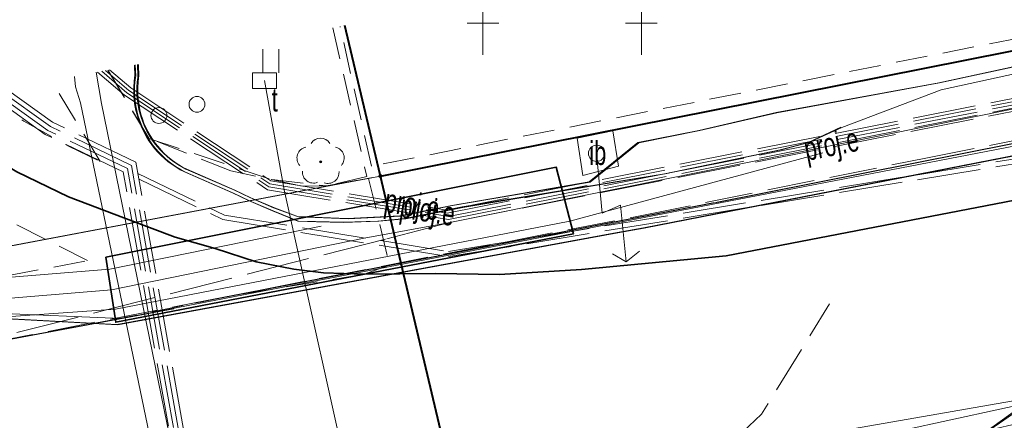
# Model space of a CAD drawing. Header units: metres. Extents: x 6567444 to 13135881, y 5574237 to 11149086.
# Tile 67 of 191: x 6567833 to 6567864, y 5574566 to 5574579. Entities that reach past the tile are written whole.
import ezdxf
from ezdxf.enums import TextEntityAlignment as Align

# ---------------------------------------------------------------- set-up
doc = ezdxf.new("R2010")
doc.units = ezdxf.units.M
for name, pattern in [('L_0_03', [1, 0.5, -0.5]), ('L_0_04', [1.5, 1, -0.5]), ('L_0_06', [2, 1.5, -0.5]), ('L_2_50', [2.5, 2, -0.5])]:
    doc.linetypes.add(name, pattern=pattern)
for name, color, linetype, lineweight in [('EGB_DzialkaEwidencyjna', 7, 'Continuous', 18), ('EGB_Klasouzytek', 92, 'Continuous', 18), ('EGB_KonturUzytkuGruntowego', 92, 'Continuous', 18), ('EGB_PunktGraniczny', 7, 'Continuous', 18), ('GES_InneUrzadzeniaTowarzyszace_P', 7, 'Continuous', 18), ('GES_PrzewodCieplowniczy', 212, 'Continuous', 18), ('GES_PrzewodElektroenergetyczny', 1, 'Continuous', 18), ('GES_PrzewodElektroenergetyczny_Projektowany', 7, 'Continuous', 18), ('GES_PrzewodKanalizacyjny_Projektowany', 7, 'Continuous', 18), ('GES_PrzewodTelekomunikacyjny', 30, 'Continuous', 18), ('GES_UrzadzeniaTowarzyszczaceLiniowe', 7, 'Continuous', 18), ('KR_ObiektKarto', 7, 'Continuous', 18), ('MP_LINIE_REGULAC', 135, 'Continuous', 40), ('OT_Budowle', 7, 'Continuous', 18), ('OT_Komunikacja', 7, 'Continuous', 18), ('OT_ZagospodarowanieTerenu', 7, 'Continuous', 18), ('OT_ZagospodarowanieTerenu_P', 7, 'Continuous', 18)]:
    doc.layers.add(name, color=color, linetype=linetype, lineweight=lineweight)
doc.layers.add('FORMA - Arch 01 - PZT 1 Strefy', color=7, linetype='Continuous')
doc.styles.get("Standard").update_dxf_attribs({"font": 'arial.ttf'})
pattern_1 = [(45, (0, 0), (-0.265165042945, 0.265165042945), [])]

# ---------------------------------------------------------------- blocks, each defined once
blk = doc.blocks.new('L_0_02_1')
at = {"color": 0}
blk.add_point((0, 0), dxfattribs=at)
blk = doc.blocks.new('L_0_02_2')
at = {"color": 0}
blk.add_point((0, 0), dxfattribs=at)
blk = doc.blocks.new('OTZC_S')
at = {"color": 0, "linetype": 'Continuous', "lineweight": 18, "flags": 128}
for points in [[(0, 3), (0, 0)], [(-1, 2), (1, 2)]]:
    blk.add_lwpolyline(points, dxfattribs=at)
blk = doc.blocks.new('OTZT_S')
at = {"color": 0, "linetype": 'Continuous', "lineweight": 18, "flags": 128}
for points in [[(-0.5, -0.75), (-0.5, 0.75)], [(0.5, 0.75), (0.5, -0.75)]]:
    blk.add_lwpolyline(points, dxfattribs=at)
blk = doc.blocks.new('EGPG_N')
at = {"linetype": 'Continuous', "lineweight": 13}
blk.add_hatch(color=0, dxfattribs=at).paths.add_polyline_path([(0, -0.1, 1), (0, 0.1, 1)])
at = {"color": 0, "linetype": 'Continuous', "lineweight": 13}
blk.add_circle((0, 0), 0.1, dxfattribs=at)
blk = doc.blocks.new('other_SUPP')
at = {"color": 0, "linetype": 'Continuous', "lineweight": 18}
blk.add_circle((0, 0), 0.5, dxfattribs=at)
blk = doc.blocks.new('SUPW_R')
at = {"color": 0, "linetype": 'Continuous', "lineweight": 18, "flags": 128}
blk.add_lwpolyline([(0.75, 0.5), (0.75, -0.5), (-0.75, -0.5), (-0.75, 0.5)], close=True, dxfattribs=at)
blk = doc.blocks.new('other_SUPY')
at = {"color": 0, "linetype": 'Continuous', "lineweight": 18, "flags": 128}
for points in [[(-1.2, 7), (-2.1, 6.4)], [(0, 0), (0, 3.8), (-1.2, 3.4), (-1.2, 7)], [(-1.2, 7), (-0.4, 6.4)]]:
    blk.add_lwpolyline(points, dxfattribs=at)
at = {"color": 0, "linetype": 'Continuous', "lineweight": 18}
blk.add_circle((0, 0), 0.51, dxfattribs=at)
blk = doc.blocks.new('other_OTZL')
at = {"linetype": 'Continuous', "lineweight": 18}
blk.add_hatch(color=0, dxfattribs=at).paths.add_polyline_path([(0, -0.072, 1), (0, 0.072, 1)])
at = {"color": 0, "linetype": 'Continuous', "lineweight": 18}
blk.add_circle((0, 0), 0.0721, dxfattribs=at)
for centre, radius, start, end in [((-0.02, 0.82), 0.68, 29.53878, 149.62087), ((-0.8, 0.24), 0.7, 101.63363, 222.61406), ((0.78, 0.24), 0.7, 318.50353, 78.36637), ((-0.46, -0.64), 0.7, 175.10091, 291.50143), ((0.46, -0.66), 0.7, 249.44395, 4.89909)]:
    blk.add_arc(centre, radius, start, end, dxfattribs=at)
blk = doc.blocks.new('_MDCP')
at = {"layer": 'EGB_DzialkaEwidencyjna', "linetype": 'CONTINUOUS', "lineweight": 18}
for p, q in [((6567927.24, 5574590.43), (6567941.268, 5574593.214)), ((6567844.36, 5574573.98), (6567927.24, 5574590.43)), ((6567844.36, 5574573.98), (6567843.24, 5574578.729)), ((6567848.19, 5574557.83), (6567844.36, 5574573.98)), ((6567870.09, 5574563.29), (6567848.19, 5574557.83))]:
    blk.add_line(p, q, dxfattribs=at)
at = {"layer": 'EGB_DzialkaEwidencyjna', "linetype": 'Continuous', "lineweight": 18}
for p, q in [((6567821.676, 5574569.696), (6567844.114, 5574573.934)), ((6567844.418, 5574573.737), (6567848.132, 5574558.073))]:
    blk.add_line(p, q, dxfattribs=at)
at = {"layer": 'EGB_Klasouzytek', "lineweight": 18}
for points in [[(6567848.19, 5574557.83), (6567844.36, 5574573.98), (6567927.24, 5574590.43), (6567941.268, 5574593.214)], [(6567927.24, 5574590.43), (6567844.36, 5574573.98), (6567843.24, 5574578.729)], [(6567843.24, 5574578.729), (6567844.36, 5574573.98)], [(6567844.36, 5574573.98), (6567821.43, 5574569.65), (6567822.11, 5574574.755)], [(6567808.43, 5574567.42), (6567810.41, 5574567.57), (6567821.43, 5574569.65), (6567844.36, 5574573.98), (6567848.19, 5574557.83), (6567841.64, 5574556.2), (6567819.81, 5574551.02), (6567814.7, 5574549.3), (6567811.96, 5574548.85), (6567810.34, 5574548.58), (6567809.02, 5574546.47), (6567805.83, 5574540.63), (6567799.496, 5574570.502)]]:
    blk.add_lwpolyline(points, dxfattribs=at)
at = {"layer": 'EGB_KonturUzytkuGruntowego', "linetype": 'L_0_03', "lineweight": 18}
for points in [[(6567801.199, 5574570.822), (6567802.86, 5574569.02), (6567804.83, 5574568.19), (6567806.57, 5574567.77), (6567808.43, 5574567.42), (6567810.41, 5574567.57), (6567821.43, 5574569.65), (6567844.36, 5574573.98), (6567927.24, 5574590.43), (6567941.268, 5574593.214)], [(6567941.268, 5574593.214), (6567927.24, 5574590.43), (6567844.36, 5574573.98), (6567843.24, 5574578.729)], [(6567843.24, 5574578.729), (6567844.36, 5574573.98), (6567821.43, 5574569.65), (6567810.41, 5574567.57), (6567808.43, 5574567.42), (6567806.57, 5574567.77), (6567804.83, 5574568.19), (6567802.86, 5574569.02), (6567801.199, 5574570.822)]]:
    blk.add_lwpolyline(points, dxfattribs=at)
at = {"layer": 'EGB_PunktGraniczny'}
blk.add_point((6567844.36, 5574573.98), dxfattribs=at)
at = {"layer": 'GES_PrzewodCieplowniczy', "color": 212, "linetype": 'Continuous', "lineweight": 18}
for points in [[(6567840.21, 5574493.42), (6567838.21, 5574503.22), (6567835.81, 5574514.93), (6567835.68, 5574515.72), (6567835.53, 5574516.45), (6567833.32, 5574528.21), (6567831.32, 5574539.11), (6567831.19, 5574539.86), (6567831.31, 5574540.06), (6567831.53, 5574540.16), (6567832.13, 5574540.28), (6567841.07, 5574541.69), (6567841.7, 5574541.79), (6567841.9, 5574541.97), (6567842.01, 5574542.23), (6567841.92, 5574542.82), (6567840.56, 5574549.05), (6567834.9, 5574576.29), (6567834.74, 5574576.8), (6567834.714, 5574577.126)], [(6567835.395, 5574577.254), (6567835.56, 5574576.27), (6567841.12, 5574549.13), (6567842.56, 5574542.47), (6567842.66, 5574541.85), (6567842.59, 5574541.6), (6567842.37, 5574541.42), (6567841.76, 5574541.31), (6567832.56, 5574539.84), (6567831.99, 5574539.72), (6567831.81, 5574539.63), (6567831.65, 5574539.49), (6567831.8, 5574538.65), (6567833.77, 5574527.9), (6567835.97, 5574516.03), (6567836.07, 5574515.32), (6567836.27, 5574514.58), (6567838.64, 5574502.84)]]:
    blk.add_lwpolyline(points, dxfattribs=at)
at = {"layer": 'GES_PrzewodElektroenergetyczny', "color": 1, "linetype": 'Continuous', "lineweight": 18}
for points in [[(6567854.441, 5574575.414), (6567856.874, 5574575.978), (6567862.006, 5574576.919), (6567870.963, 5574578.849), (6567902.742, 5574585.189), (6567914.018, 5574587.483), (6567941.332, 5574592.856)], [(6567941.38, 5574592.595), (6567902.361, 5574584.882), (6567889.885, 5574582.404), (6567876.293, 5574579.69), (6567870.773, 5574578.604), (6567862.051, 5574576.703), (6567858.921, 5574575.516)], [(6567843.851, 5574572.022), (6567846.504, 5574572.507), (6567904.056, 5574584.117), (6567941.577, 5574591.503)], [(6567941.7, 5574590.826), (6567913.546, 5574584.736), (6567896.457, 5574581.162), (6567869.797, 5574575.977), (6567836.168, 5574569.49), (6567832.242, 5574569.66), (6567816.374, 5574566.316), (6567813.013, 5574566.911), (6567806.73, 5574571.862)], [(6567943.254, 5574582.239), (6567909.127, 5574576.204), (6567889.67, 5574572.763), (6567874.092, 5574569.903), (6567866.549, 5574568.127), (6567863.2, 5574565.721), (6567847.979, 5574563.389), (6567834.386, 5574560.54), (6567829.197, 5574557.801), (6567825.396, 5574554.557), (6567825.286, 5574554.465), (6567823.983, 5574553.351), (6567823.887, 5574553.328), (6567823.56, 5574553.266), (6567822.367, 5574553.026), (6567822.149, 5574553.016), (6567821.707, 5574552.996), (6567817.963, 5574552.826), (6567817.484, 5574552.804), (6567812.181, 5574552.562), (6567800.221, 5574552.715), (6567799.811, 5574552.733), (6567793.499, 5574551.393)], [(6567822.056, 5574574.745), (6567824.602, 5574570.09), (6567825.359, 5574567.886), (6567832.368, 5574569.487), (6567836.074, 5574569.29), (6567851.858, 5574572.191), (6567852.687, 5574572.343), (6567881.006, 5574577.874)], [(6567858.892, 5574575.522), (6567857.855, 5574575.043), (6567856.971, 5574574.811), (6567853.321, 5574574.054), (6567850.798, 5574573.638), (6567846.937, 5574573.008), (6567845.133, 5574572.64), (6567844.28, 5574572.563), (6567843.183, 5574572.526), (6567842.317, 5574572.548), (6567841.752, 5574572.563), (6567840.955, 5574572.89), (6567840.204, 5574573.209), (6567839.7, 5574573.454), (6567838.18, 5574574.113), (6567838.046, 5574574.183), (6567837.917, 5574574.261), (6567837.791, 5574574.344), (6567837.67, 5574574.434), (6567837.555, 5574574.531), (6567837.445, 5574574.633), (6567837.34, 5574574.74), (6567837.24, 5574574.853), (6567837.147, 5574574.971), (6567837.061, 5574575.095), (6567836.98, 5574575.222), (6567836.907, 5574575.352), (6567836.841, 5574575.487), (6567836.782, 5574575.625), (6567836.729, 5574575.766), (6567836.684, 5574575.91), (6567836.647, 5574576.055), (6567836.618, 5574576.204), (6567836.597, 5574576.352), (6567836.582, 5574576.502), (6567836.578, 5574576.652), (6567836.579, 5574576.795), (6567836.59, 5574576.953), (6567836.607, 5574577.101), (6567836.612, 5574577.135), (6567836.601, 5574577.481)], [(6567858.921, 5574575.516), (6567857.884, 5574575.036), (6567857.003, 5574574.804), (6567853.35, 5574574.047), (6567850.827, 5574573.632), (6567846.965, 5574572.994), (6567845.161, 5574572.632), (6567844.308, 5574572.556), (6567843.211, 5574572.519), (6567842.345, 5574572.541), (6567841.78, 5574572.556), (6567840.983, 5574572.883), (6567840.233, 5574573.202), (6567839.729, 5574573.447), (6567838.208, 5574574.106), (6567838.074, 5574574.176), (6567837.945, 5574574.254), (6567837.819, 5574574.337), (6567837.699, 5574574.428), (6567837.584, 5574574.524), (6567837.473, 5574574.626), (6567837.369, 5574574.733), (6567837.268, 5574574.846), (6567837.176, 5574574.964), (6567837.089, 5574575.088), (6567837.009, 5574575.215), (6567836.936, 5574575.345), (6567836.869, 5574575.48), (6567836.81, 5574575.618), (6567836.758, 5574575.76), (6567836.713, 5574575.903), (6567836.676, 5574576.048), (6567836.647, 5574576.197), (6567836.626, 5574576.345), (6567836.611, 5574576.495), (6567836.606, 5574576.646), (6567836.607, 5574576.782), (6567836.607, 5574576.795), (6567836.618, 5574576.946), (6567836.635, 5574577.094), (6567836.641, 5574577.128), (6567836.63, 5574577.486)], [(6567836.701, 5574577.499), (6567836.712, 5574577.129), (6567836.706, 5574577.087), (6567836.689, 5574576.943), (6567836.679, 5574576.794), (6567836.678, 5574576.654), (6567836.682, 5574576.508), (6567836.696, 5574576.364), (6567836.717, 5574576.22), (6567836.745, 5574576.078), (6567836.781, 5574575.937), (6567836.824, 5574575.799), (6567836.874, 5574575.662), (6567836.931, 5574575.529), (6567836.996, 5574575.399), (6567837.066, 5574575.273), (6567837.144, 5574575.15), (6567837.228, 5574575.031), (6567837.317, 5574574.917), (6567837.414, 5574574.808), (6567837.515, 5574574.704), (6567837.621, 5574574.606), (6567837.732, 5574574.513), (6567837.848, 5574574.426), (6567837.97, 5574574.345), (6567838.094, 5574574.271), (6567838.222, 5574574.204), (6567839.742, 5574573.544), (6567840.246, 5574573.301), (6567840.992, 5574572.983), (6567841.751, 5574572.704), (6567843.314, 5574572.638), (6567844.977, 5574572.727), (6567846.614, 5574573.058), (6567850.951, 5574573.801), (6567852.488, 5574575.041), (6567854.412, 5574575.421)], [(6567836.729, 5574577.505), (6567836.741, 5574577.122), (6567836.735, 5574577.08), (6567836.717, 5574576.936), (6567836.707, 5574576.792), (6567836.707, 5574576.782), (6567836.706, 5574576.647), (6567836.711, 5574576.501), (6567836.725, 5574576.357), (6567836.746, 5574576.213), (6567836.774, 5574576.071), (6567836.809, 5574575.93), (6567836.852, 5574575.792), (6567836.903, 5574575.655), (6567836.96, 5574575.522), (6567837.024, 5574575.392), (6567837.095, 5574575.266), (6567837.172, 5574575.143), (6567837.256, 5574575.024), (6567837.346, 5574574.91), (6567837.442, 5574574.801), (6567837.543, 5574574.698), (6567837.65, 5574574.599), (6567837.761, 5574574.506), (6567837.877, 5574574.419), (6567837.998, 5574574.338), (6567838.123, 5574574.264), (6567838.251, 5574574.197), (6567839.77, 5574573.537), (6567840.275, 5574573.294), (6567841.02, 5574572.976), (6567841.779, 5574572.697), (6567843.342, 5574572.631), (6567845.005, 5574572.72), (6567846.642, 5574573.051), (6567850.98, 5574573.794), (6567852.517, 5574575.034), (6567854.441, 5574575.414)], [(6567806.032, 5574571.731), (6567812.677, 5574566.511), (6567815.844, 5574565.821), (6567824.712, 5574567.844), (6567824.96, 5574567.901), (6567825.301, 5574567.978), (6567831.944, 5574569.494), (6567836.004, 5574569.78), (6567850.342, 5574572.562), (6567858.325, 5574574.715)], [(6567822.033, 5574574.741), (6567824.573, 5574570.096), (6567824.614, 5574569.975), (6567824.883, 5574569.193), (6567825.12, 5574568.504), (6567825.301, 5574567.978), (6567825.33, 5574567.893), (6567832.34, 5574569.494), (6567836.046, 5574569.297), (6567851.829, 5574572.198)], [(6567822.033, 5574574.741), (6567824.573, 5574570.096), (6567824.614, 5574569.975), (6567824.883, 5574569.193), (6567825.12, 5574568.504), (6567825.301, 5574567.978), (6567825.33, 5574567.893), (6567832.34, 5574569.494), (6567836.046, 5574569.297), (6567851.829, 5574572.198)], [(6567808.205, 5574572.14), (6567813.521, 5574567.544), (6567815.626, 5574567.119), (6567824.469, 5574569.101), (6567824.749, 5574569.163), (6567824.883, 5574569.193), (6567827.059, 5574569.681), (6567831.794, 5574570.72), (6567835.828, 5574571.046), (6567842.49, 5574572.406)], [(6567807.121, 5574571.936), (6567811.964, 5574568.067), (6567813.088, 5574567.068), (6567815.78, 5574566.586), (6567823.795, 5574568.2), (6567824.616, 5574568.388), (6567824.869, 5574568.446), (6567825.12, 5574568.504), (6567831.924, 5574570.064), (6567835.883, 5574570.397), (6567843.851, 5574572.022)], [(6567793.506, 5574551.362), (6567799.783, 5574552.712), (6567800.221, 5574552.715), (6567811.977, 5574552.47), (6567815.866, 5574552.65), (6567817.454, 5574552.724), (6567817.933, 5574552.746), (6567821.573, 5574552.914), (6567821.696, 5574552.936), (6567822.149, 5574553.016), (6567823.56, 5574553.266), (6567823.887, 5574553.328), (6567825.286, 5574554.465), (6567825.396, 5574554.557), (6567829.332, 5574557.775), (6567834.269, 5574560.409), (6567848.172, 5574563.348), (6567863.152, 5574565.67), (6567866.512, 5574567.994), (6567866.79, 5574568.09)]]:
    blk.add_lwpolyline(points, dxfattribs=at)
at = {"layer": 'GES_PrzewodElektroenergetyczny', "color": 1, "linetype": 'Continuous', "lineweight": 18, "flags": 128}
for points in [[(6567854.412, 5574575.421), (6567856.845, 5574575.984), (6567861.976, 5574576.925), (6567870.933, 5574578.855), (6567902.711, 5574585.194), (6567913.987, 5574587.488)], [(6567851.829, 5574572.198), (6567852.658, 5574572.35), (6567880.97, 5574577.88)]]:
    blk.add_lwpolyline(points, dxfattribs=at)
at = {"layer": 'GES_PrzewodElektroenergetyczny_Projektowany', "color": 1, "linetype": 'L_2_50', "lineweight": 18}
for points in [[(6567835.82, 5574577.334), (6567836.49, 5574576.76), (6567840.91, 5574573.83), (6567846.45, 5574572.91), (6567907.11, 5574584.87), (6567938.68, 5574591.1), (6567941.548, 5574591.666)], [(6567941.601, 5574591.372), (6567938.76, 5574590.8), (6567914.57, 5574585.93), (6567846.504, 5574572.507), (6567844.52, 5574571.99), (6567821.82, 5574566.24), (6567812.21, 5574565.66), (6567801.39, 5574565.29), (6567790.924, 5574562.714)], [(6567835.57, 5574577.287), (6567836.36, 5574576.61), (6567840.84, 5574573.64), (6567846.51, 5574572.71), (6567910.21, 5574585.28), (6567938.72, 5574590.9), (6567941.584, 5574591.465)], [(6567835.687, 5574577.309), (6567836.42, 5574576.68), (6567840.87, 5574573.74), (6567846.47, 5574572.81), (6567910.19, 5574585.38), (6567938.7, 5574591), (6567941.566, 5574591.566)], [(6567836.71, 5574574.06), (6567839.44, 5574572.75), (6567846.51, 5574571.6), (6567864.66, 5574574.57), (6567902.69, 5574583.47), (6567941.64, 5574591.154)], [(6567836.75, 5574573.88), (6567839.39, 5574572.61), (6567846.51, 5574571.44), (6567864.69, 5574574.42), (6567902.72, 5574583.32), (6567941.668, 5574591.002)], [(6567835.437, 5574577.262), (6567836.29, 5574576.53), (6567840.8, 5574573.55), (6567846.51, 5574572.61), (6567914.55, 5574586.03), (6567915.66, 5574586.39)], [(6567831.72, 5574502.84), (6567830.92, 5574506.11), (6567829.85, 5574510.82), (6567828.36, 5574518.08), (6567827.81, 5574522.92), (6567827.53, 5574530.32), (6567827.19, 5574535.47), (6567827.29, 5574541.46), (6567831.04, 5574547.22), (6567832.76, 5574549.39), (6567839.3, 5574558.64), (6567836.51, 5574574.32), (6567833.95, 5574575.55), (6567832.368, 5574576.684)], [(6567831.87, 5574502.87), (6567831.07, 5574506.14), (6567830, 5574510.85), (6567828.5, 5574518.11), (6567827.96, 5574522.93), (6567827.68, 5574530.33), (6567827.34, 5574535.47), (6567827.44, 5574541.42), (6567831.16, 5574547.14), (6567832.88, 5574549.3), (6567839.46, 5574558.6), (6567836.65, 5574574.42), (6567834.02, 5574575.68), (6567832.567, 5574576.722)], [(6567831.43, 5574502.77), (6567830.63, 5574506.04), (6567829.56, 5574510.76), (6567828.06, 5574518.04), (6567827.51, 5574522.9), (6567827.23, 5574530.3), (6567826.89, 5574535.46), (6567826.99, 5574541.55), (6567830.8, 5574547.4), (6567832.52, 5574549.58), (6567838.98, 5574558.71), (6567836.25, 5574574.12), (6567833.79, 5574575.29), (6567831.956, 5574576.607)], [(6567831.58, 5574502.8), (6567830.78, 5574506.07), (6567829.7, 5574510.79), (6567828.21, 5574518.06), (6567827.66, 5574522.91), (6567827.38, 5574530.31), (6567827.04, 5574535.46), (6567827.14, 5574541.51), (6567830.92, 5574547.31), (6567832.64, 5574549.49), (6567839.14, 5574558.67), (6567836.38, 5574574.22), (6567833.87, 5574575.42), (6567832.16, 5574576.645)]]:
    blk.add_lwpolyline(points, dxfattribs=at)
at = {"layer": 'GES_PrzewodKanalizacyjny_Projektowany', "color": 36, "linetype": 'L_0_06', "lineweight": 18, "flags": 128}
blk.add_lwpolyline([(6567851.21, 5574561.61), (6567856.39, 5574566.47), (6567858.53, 5574569.95)], dxfattribs=at)
at = {"layer": 'GES_PrzewodTelekomunikacyjny', "color": 30, "linetype": 'Continuous', "lineweight": 18, "flags": 128}
for points in [[(6567840.706, 5574576.993), (6567841.33, 5574573.551), (6567843.613, 5574563.28), (6567869.778, 5574567.833), (6567886.856, 5574570.805)], [(6567865.456, 5574566.97), (6567845.352, 5574562.592)]]:
    blk.add_lwpolyline(points, dxfattribs=at)
at = {"layer": 'GES_UrzadzeniaTowarzyszczaceLiniowe', "color": 7, "linetype": 'Continuous', "lineweight": 35, "flags": 128}
blk.add_lwpolyline([(6567835.698, 5574571.421), (6567849.91, 5574574.26), (6567850.452, 5574572.154), (6567836.01, 5574569.37), (6567835.698, 5574571.421)], dxfattribs=at)
at = {"layer": 'MP_LINIE_REGULAC', "linetype": 'Continuous'}
for points in [[(6567844.36, 5574573.98), (6567934.21, 5574591.81), (6567941.275, 5574593.175)], [(6567822.725, 5574553.2), (6567826.384, 5574557.65), (6567847.196, 5574562.02), (6567843.244, 5574578.73)]]:
    blk.add_lwpolyline(points, dxfattribs=at)
at = {"layer": 'OT_Budowle', "color": 7, "linetype": 'Continuous', "lineweight": 18, "flags": 128}
blk.add_lwpolyline([(6567850.57, 5574575.18), (6567851.7, 5574575.41), (6567851.87, 5574574.29), (6567850.75, 5574574)], close=True, dxfattribs=at)
at = {"layer": 'OT_Komunikacja', "color": 7, "linetype": 'L_0_06', "lineweight": 18}
blk.add_lwpolyline([(6567870.69, 5574567.61), (6567854.92, 5574563.97), (6567850.42, 5574563.07), (6567847.84, 5574562.43), (6567842.08, 5574560.99), (6567840.14, 5574560.43), (6567838.28, 5574559.74), (6567836.48, 5574558.91), (6567834.74, 5574557.88), (6567833.15, 5574556.73), (6567831.64, 5574555.37), (6567830.23, 5574553.94), (6567829, 5574552.37), (6567807.49, 5574557.68), (6567808.795, 5574564.52), (6567812.22, 5574565.02), (6567813.716, 5574565.299), (6567818.846, 5574566.258), (6567831.918, 5574568.701), (6567838.5, 5574569.98), (6567852.66, 5574572.75), (6567861.62, 5574574.56), (6567874.02, 5574577.02)], dxfattribs=at)
at = {"layer": 'OT_Komunikacja', "color": 7, "linetype": 'Continuous', "lineweight": 25}
blk.add_lwpolyline([(6567854.93, 5574573.143), (6567914.54, 5574585), (6567921.452, 5574586.376), (6567931.33, 5574588.39), (6567941.764, 5574590.47)], dxfattribs=at)
at = {"layer": 'OT_Komunikacja', "color": 7, "linetype": 'Continuous', "lineweight": 35, "flags": 128}
blk.add_lwpolyline([(6567855.267, 5574571.468), (6567876.105, 5574575.485), (6567894.87, 5574579.39), (6567914.46, 5574582.98), (6567929.09, 5574585.82)], dxfattribs=at)
at = {"layer": 'OT_Komunikacja', "color": 7, "linetype": 'L_0_04', "lineweight": 18}
for points in [[(6567835.767, 5574577.324), (6567837.06, 5574575.17), (6567840.936, 5574573.868), (6567842.66, 5574573.67), (6567843.99, 5574573.91), (6567844.65, 5574571.169), (6567843.852, 5574570.883), (6567839.61, 5574570.195), (6567836.336, 5574569.527), (6567822.082, 5574566.864), (6567812.22, 5574565.02), (6567808.965, 5574564.551), (6567810.547, 5574568.148), (6567812.72, 5574572.989)], [(6567831.794, 5574576.577), (6567833.113, 5574575.715), (6567834.539, 5574574.917), (6567835.517, 5574574.444), (6567833.987, 5574576.989)], [(6567816.232, 5574572.746), (6567813.415, 5574567.242), (6567835.122, 5574571.313), (6567832.726, 5574572.53), (6567830.347, 5574574.008), (6567828.106, 5574575.688), (6567827.924, 5574575.849)]]:
    blk.add_lwpolyline(points, dxfattribs=at)
at = {"layer": 'OT_Komunikacja', "color": 7, "linetype": 'Continuous', "lineweight": 35}
blk.add_lwpolyline([(6567829.848, 5574576.211), (6567830.95, 5574575.28), (6567832.887, 5574574.117), (6567834.522, 5574573.326), (6567836.265, 5574572.66), (6567837.883, 5574572.056), (6567839.153, 5574571.698), (6567840.441, 5574571.277), (6567841.631, 5574571.042), (6567842.57, 5574570.93), (6567843.852, 5574570.883), (6567846.102, 5574570.912), (6567848.118, 5574570.876), (6567850.709, 5574571.034), (6567855.267, 5574571.468)], dxfattribs=at)
at = {"layer": 'OT_Komunikacja', "color": 7, "linetype": 'Continuous', "lineweight": 25, "flags": 128}
for points in [[(6567838.5, 5574569.98), (6567854.901, 5574573.15)], [(6567812.22, 5574565.02), (6567837.847, 5574569.809)]]:
    blk.add_lwpolyline(points, dxfattribs=at)
at = {"layer": 'OT_ZagospodarowanieTerenu', "color": 7, "linetype": 'L_0_04', "lineweight": 18}
for points in [[(6567886.318, 5574586.832), (6567887.344, 5574582.505), (6567886.63, 5574582.72), (6567844.08, 5574574.29), (6567843.09, 5574578.701)], [(6567842.862, 5574578.658), (6567843.933, 5574573.973), (6567842.66, 5574573.67)], [(6567842.66, 5574573.67), (6567841.89, 5574573.66), (6567839.64, 5574574.15), (6567837.06, 5574575.17), (6567835.769, 5574577.324)]]:
    blk.add_lwpolyline(points, dxfattribs=at)
at = {"layer": 'EGB_DzialkaEwidencyjna', "linetype": 'Continuous', "xscale": 0.5, "yscale": 0.5, "zscale": 0.5}
for name, rotation in [('L_0_02_1', 103.27), ('L_0_02_2', 11.23), ('L_0_02_1', 190.69), ('L_0_02_2', 103.27), ('L_0_02_2', 283.34), ('L_0_02_1', 11.23), ('L_0_02_2', 190.69), ('L_0_02_1', 283.34)]:
    blk.add_blockref(name, (6567844.36, 5574573.98), dxfattribs=dict(at, rotation=rotation))
at = {"layer": 'EGB_PunktGraniczny', "linetype": 'Continuous', "xscale": 0.5, "yscale": 0.5, "zscale": 0.5}
blk.add_blockref('EGPG_N', (6567844.36, 5574573.98), dxfattribs=at)
at = {"layer": 'GES_InneUrzadzeniaTowarzyszace_P', "linetype": 'Continuous', "xscale": 0.5, "yscale": 0.5, "zscale": 0.5}
for name, p in [('SUPW_R', (6567840.706, 5574576.993)), ('other_SUPP', (6567838.574, 5574576.245)), ('other_SUPP', (6567837.374, 5574575.892))]:
    blk.add_blockref(name, p, dxfattribs=at)
at = {"layer": 'GES_InneUrzadzeniaTowarzyszace_P', "linetype": 'Continuous', "xscale": 0.4999999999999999, "yscale": 0.4999999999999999, "zscale": 0.5, "rotation": 185.5146324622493}
blk.add_blockref('other_SUPY', (6567851.181, 5574574.699), dxfattribs=at)
at = {"layer": 'KR_ObiektKarto', "linetype": 'Continuous', "xscale": 0.5, "yscale": 0.5, "zscale": 0.5}
for name, p in [('OTZC_S', (6567847.596, 5574577.809)), ('OTZC_S', (6567852.596, 5574577.809)), ('OTZT_S', (6567840.905, 5574577.61))]:
    blk.add_blockref(name, p, dxfattribs=at)
at = {"layer": 'OT_ZagospodarowanieTerenu_P', "color": 96, "linetype": 'Continuous', "xscale": 0.5, "yscale": 0.5, "zscale": 0.5}
blk.add_blockref('other_OTZL', (6567842.48, 5574574.43), dxfattribs=at)
at = {"layer": 'GES_InneUrzadzeniaTowarzyszace_P', "color": 7, "lineweight": 15, "width": 0.66}
blk.add_text('t', height=0.75, dxfattribs=at).set_placement((6567840.931, 5574576.768), align=Align.TOP_LEFT)
at = {"layer": 'GES_PrzewodElektroenergetyczny_Projektowany', "color": 1, "lineweight": 15, "width": 0.66}
for rotation, p in [(-348.8, (6567858.586, 5574574.992)), (-9.4, (6567845.365, 5574573.09)), (-9.4, (6567845.857, 5574572.912))]:
    blk.add_text('proj.e', height=0.75, rotation=rotation, dxfattribs=at).set_placement(p, align=Align.MIDDLE_CENTER)
at = {"layer": 'OT_Budowle', "color": 7, "lineweight": 15, "width": 0.66}
blk.add_text('ib', height=0.75, dxfattribs=at).set_placement((6567851.22, 5574574.705), align=Align.MIDDLE_CENTER)
blk = doc.blocks.new('PR1183 Chorzów Metalowców V09_TT')
at = {"layer": 'FORMA - Arch 01 - PZT 1 Strefy', "linetype": 'Continuous', "lineweight": 0, "true_color": 0x577933}
h = blk.add_hatch(dxfattribs=at)
h.set_pattern_fill('ANSI31', color=77, scale=3, style=0)
h.set_pattern_definition(pattern_1)
h.paths.add_polyline_path([(6567829, 5574517.24), (6567842.398, 5574471.118), (6567844.165, 5574471.632), (6567846.931, 5574462.111), (6567846.967, 5574484.472), (6567835.736, 5574536.73), (6567846.642, 5574539.074), (6567844.864, 5574547.35), (6567918.571, 5574563.191), (6567935.605, 5574483.933), (6567930.975, 5574476.768), (6567931.227, 5574475.595), (6567933.57, 5574476.098, 0.216609), (6567938.884, 5574480.085), (6567921.55, 5574567.86), (6567849.267, 5574550.953), (6567830.11, 5574546.47)])
blk = doc.blocks.new('GE.I.6640.1.468.2024_MDCP_dodatkowe pomiary_12.03.2026')
at = {"layer": 'EGB_DzialkaEwidencyjna', "linetype": 'CONTINUOUS', "lineweight": 18}
for p, q in [((6567927.24, 5574590.43), (6567941.268, 5574593.214)), ((6567844.36, 5574573.98), (6567927.24, 5574590.43)), ((6567844.36, 5574573.98), (6567843.24, 5574578.729)), ((6567848.19, 5574557.83), (6567844.36, 5574573.98)), ((6567870.09, 5574563.29), (6567848.19, 5574557.83))]:
    blk.add_line(p, q, dxfattribs=at)
at = {"layer": 'EGB_DzialkaEwidencyjna', "linetype": 'Continuous', "lineweight": 18}
for p, q in [((6567821.676, 5574569.696), (6567844.114, 5574573.934)), ((6567844.418, 5574573.737), (6567848.132, 5574558.073))]:
    blk.add_line(p, q, dxfattribs=at)
at = {"layer": 'EGB_Klasouzytek', "lineweight": 18}
for points in [[(6567848.19, 5574557.83), (6567844.36, 5574573.98), (6567927.24, 5574590.43), (6567941.268, 5574593.214)], [(6567927.24, 5574590.43), (6567844.36, 5574573.98), (6567843.24, 5574578.729)], [(6567843.24, 5574578.729), (6567844.36, 5574573.98)], [(6567844.36, 5574573.98), (6567821.43, 5574569.65), (6567822.11, 5574574.755)], [(6567808.43, 5574567.42), (6567810.41, 5574567.57), (6567821.43, 5574569.65), (6567844.36, 5574573.98), (6567848.19, 5574557.83), (6567841.64, 5574556.2), (6567819.81, 5574551.02), (6567814.7, 5574549.3), (6567811.96, 5574548.85), (6567810.34, 5574548.58), (6567809.02, 5574546.47), (6567805.83, 5574540.63), (6567799.496, 5574570.502)]]:
    blk.add_lwpolyline(points, dxfattribs=at)
at = {"layer": 'EGB_KonturUzytkuGruntowego', "linetype": 'L_0_03', "lineweight": 18}
for points in [[(6567801.199, 5574570.822), (6567802.86, 5574569.02), (6567804.83, 5574568.19), (6567806.57, 5574567.77), (6567808.43, 5574567.42), (6567810.41, 5574567.57), (6567821.43, 5574569.65), (6567844.36, 5574573.98), (6567927.24, 5574590.43), (6567941.268, 5574593.214)], [(6567941.268, 5574593.214), (6567927.24, 5574590.43), (6567844.36, 5574573.98), (6567843.24, 5574578.729)], [(6567843.24, 5574578.729), (6567844.36, 5574573.98), (6567821.43, 5574569.65), (6567810.41, 5574567.57), (6567808.43, 5574567.42), (6567806.57, 5574567.77), (6567804.83, 5574568.19), (6567802.86, 5574569.02), (6567801.199, 5574570.822)]]:
    blk.add_lwpolyline(points, dxfattribs=at)
at = {"layer": 'EGB_PunktGraniczny'}
blk.add_point((6567844.36, 5574573.98), dxfattribs=at)
at = {"layer": 'GES_PrzewodCieplowniczy', "color": 212, "linetype": 'Continuous', "lineweight": 18}
for points in [[(6567840.21, 5574493.42), (6567838.21, 5574503.22), (6567835.81, 5574514.93), (6567835.68, 5574515.72), (6567835.53, 5574516.45), (6567833.32, 5574528.21), (6567831.32, 5574539.11), (6567831.19, 5574539.86), (6567831.31, 5574540.06), (6567831.53, 5574540.16), (6567832.13, 5574540.28), (6567841.07, 5574541.69), (6567841.7, 5574541.79), (6567841.9, 5574541.97), (6567842.01, 5574542.23), (6567841.92, 5574542.82), (6567840.56, 5574549.05), (6567834.9, 5574576.29), (6567834.74, 5574576.8), (6567834.714, 5574577.126)], [(6567835.395, 5574577.254), (6567835.56, 5574576.27), (6567841.12, 5574549.13), (6567842.56, 5574542.47), (6567842.66, 5574541.85), (6567842.59, 5574541.6), (6567842.37, 5574541.42), (6567841.76, 5574541.31), (6567832.56, 5574539.84), (6567831.99, 5574539.72), (6567831.81, 5574539.63), (6567831.65, 5574539.49), (6567831.8, 5574538.65), (6567833.77, 5574527.9), (6567835.97, 5574516.03), (6567836.07, 5574515.32), (6567836.27, 5574514.58), (6567838.64, 5574502.84)]]:
    blk.add_lwpolyline(points, dxfattribs=at)
at = {"layer": 'GES_PrzewodElektroenergetyczny', "color": 1, "linetype": 'Continuous', "lineweight": 18}
for points in [[(6567854.441, 5574575.414), (6567856.874, 5574575.978), (6567862.006, 5574576.919), (6567870.963, 5574578.849), (6567902.742, 5574585.189), (6567914.018, 5574587.483), (6567941.332, 5574592.856)], [(6567941.38, 5574592.595), (6567902.361, 5574584.882), (6567889.885, 5574582.404), (6567876.293, 5574579.69), (6567870.773, 5574578.604), (6567862.051, 5574576.703), (6567858.921, 5574575.516)], [(6567843.851, 5574572.022), (6567846.504, 5574572.507), (6567904.056, 5574584.117), (6567941.577, 5574591.503)], [(6567941.7, 5574590.826), (6567913.546, 5574584.736), (6567896.457, 5574581.162), (6567869.797, 5574575.977), (6567836.168, 5574569.49), (6567832.242, 5574569.66), (6567816.374, 5574566.316), (6567813.013, 5574566.911), (6567806.73, 5574571.862)], [(6567943.254, 5574582.239), (6567909.127, 5574576.204), (6567889.67, 5574572.763), (6567874.092, 5574569.903), (6567866.549, 5574568.127), (6567863.2, 5574565.721), (6567847.979, 5574563.389), (6567834.386, 5574560.54), (6567829.197, 5574557.801), (6567825.396, 5574554.557), (6567825.286, 5574554.465), (6567823.983, 5574553.351), (6567823.887, 5574553.328), (6567823.56, 5574553.266), (6567822.367, 5574553.026), (6567822.149, 5574553.016), (6567821.707, 5574552.996), (6567817.963, 5574552.826), (6567817.484, 5574552.804), (6567812.181, 5574552.562), (6567800.221, 5574552.715), (6567799.811, 5574552.733), (6567793.499, 5574551.393)], [(6567822.056, 5574574.745), (6567824.602, 5574570.09), (6567825.359, 5574567.886), (6567832.368, 5574569.487), (6567836.074, 5574569.29), (6567851.858, 5574572.191), (6567852.687, 5574572.343), (6567881.006, 5574577.874)], [(6567858.892, 5574575.522), (6567857.855, 5574575.043), (6567856.971, 5574574.811), (6567853.321, 5574574.054), (6567850.798, 5574573.638), (6567846.937, 5574573.008), (6567845.133, 5574572.64), (6567844.28, 5574572.563), (6567843.183, 5574572.526), (6567842.317, 5574572.548), (6567841.752, 5574572.563), (6567840.955, 5574572.89), (6567840.204, 5574573.209), (6567839.7, 5574573.454), (6567838.18, 5574574.113), (6567838.046, 5574574.183), (6567837.917, 5574574.261), (6567837.791, 5574574.344), (6567837.67, 5574574.434), (6567837.555, 5574574.531), (6567837.445, 5574574.633), (6567837.34, 5574574.74), (6567837.24, 5574574.853), (6567837.147, 5574574.971), (6567837.061, 5574575.095), (6567836.98, 5574575.222), (6567836.907, 5574575.352), (6567836.841, 5574575.487), (6567836.782, 5574575.625), (6567836.729, 5574575.766), (6567836.684, 5574575.91), (6567836.647, 5574576.055), (6567836.618, 5574576.204), (6567836.597, 5574576.352), (6567836.582, 5574576.502), (6567836.578, 5574576.652), (6567836.579, 5574576.795), (6567836.59, 5574576.953), (6567836.607, 5574577.101), (6567836.612, 5574577.135), (6567836.601, 5574577.481)], [(6567858.921, 5574575.516), (6567857.884, 5574575.036), (6567857.003, 5574574.804), (6567853.35, 5574574.047), (6567850.827, 5574573.632), (6567846.965, 5574572.994), (6567845.161, 5574572.632), (6567844.308, 5574572.556), (6567843.211, 5574572.519), (6567842.345, 5574572.541), (6567841.78, 5574572.556), (6567840.983, 5574572.883), (6567840.233, 5574573.202), (6567839.729, 5574573.447), (6567838.208, 5574574.106), (6567838.074, 5574574.176), (6567837.945, 5574574.254), (6567837.819, 5574574.337), (6567837.699, 5574574.428), (6567837.584, 5574574.524), (6567837.473, 5574574.626), (6567837.369, 5574574.733), (6567837.268, 5574574.846), (6567837.176, 5574574.964), (6567837.089, 5574575.088), (6567837.009, 5574575.215), (6567836.936, 5574575.345), (6567836.869, 5574575.48), (6567836.81, 5574575.618), (6567836.758, 5574575.76), (6567836.713, 5574575.903), (6567836.676, 5574576.048), (6567836.647, 5574576.197), (6567836.626, 5574576.345), (6567836.611, 5574576.495), (6567836.606, 5574576.646), (6567836.607, 5574576.782), (6567836.607, 5574576.795), (6567836.618, 5574576.946), (6567836.635, 5574577.094), (6567836.641, 5574577.128), (6567836.63, 5574577.486)], [(6567836.701, 5574577.499), (6567836.712, 5574577.129), (6567836.706, 5574577.087), (6567836.689, 5574576.943), (6567836.679, 5574576.794), (6567836.678, 5574576.654), (6567836.682, 5574576.508), (6567836.696, 5574576.364), (6567836.717, 5574576.22), (6567836.745, 5574576.078), (6567836.781, 5574575.937), (6567836.824, 5574575.799), (6567836.874, 5574575.662), (6567836.931, 5574575.529), (6567836.996, 5574575.399), (6567837.066, 5574575.273), (6567837.144, 5574575.15), (6567837.228, 5574575.031), (6567837.317, 5574574.917), (6567837.414, 5574574.808), (6567837.515, 5574574.704), (6567837.621, 5574574.606), (6567837.732, 5574574.513), (6567837.848, 5574574.426), (6567837.97, 5574574.345), (6567838.094, 5574574.271), (6567838.222, 5574574.204), (6567839.742, 5574573.544), (6567840.246, 5574573.301), (6567840.992, 5574572.983), (6567841.751, 5574572.704), (6567843.314, 5574572.638), (6567844.977, 5574572.727), (6567846.614, 5574573.058), (6567850.951, 5574573.801), (6567852.488, 5574575.041), (6567854.412, 5574575.421)], [(6567836.729, 5574577.505), (6567836.741, 5574577.122), (6567836.735, 5574577.08), (6567836.717, 5574576.936), (6567836.707, 5574576.792), (6567836.707, 5574576.782), (6567836.706, 5574576.647), (6567836.711, 5574576.501), (6567836.725, 5574576.357), (6567836.746, 5574576.213), (6567836.774, 5574576.071), (6567836.809, 5574575.93), (6567836.852, 5574575.792), (6567836.903, 5574575.655), (6567836.96, 5574575.522), (6567837.024, 5574575.392), (6567837.095, 5574575.266), (6567837.172, 5574575.143), (6567837.256, 5574575.024), (6567837.346, 5574574.91), (6567837.442, 5574574.801), (6567837.543, 5574574.698), (6567837.65, 5574574.599), (6567837.761, 5574574.506), (6567837.877, 5574574.419), (6567837.998, 5574574.338), (6567838.123, 5574574.264), (6567838.251, 5574574.197), (6567839.77, 5574573.537), (6567840.275, 5574573.294), (6567841.02, 5574572.976), (6567841.779, 5574572.697), (6567843.342, 5574572.631), (6567845.005, 5574572.72), (6567846.642, 5574573.051), (6567850.98, 5574573.794), (6567852.517, 5574575.034), (6567854.441, 5574575.414)], [(6567806.032, 5574571.731), (6567812.677, 5574566.511), (6567815.844, 5574565.821), (6567824.712, 5574567.844), (6567824.96, 5574567.901), (6567825.301, 5574567.978), (6567831.944, 5574569.494), (6567836.004, 5574569.78), (6567850.342, 5574572.562), (6567858.325, 5574574.715)], [(6567822.033, 5574574.741), (6567824.573, 5574570.096), (6567824.614, 5574569.975), (6567824.883, 5574569.193), (6567825.12, 5574568.504), (6567825.301, 5574567.978), (6567825.33, 5574567.893), (6567832.34, 5574569.494), (6567836.046, 5574569.297), (6567851.829, 5574572.198)], [(6567822.033, 5574574.741), (6567824.573, 5574570.096), (6567824.614, 5574569.975), (6567824.883, 5574569.193), (6567825.12, 5574568.504), (6567825.301, 5574567.978), (6567825.33, 5574567.893), (6567832.34, 5574569.494), (6567836.046, 5574569.297), (6567851.829, 5574572.198)], [(6567808.205, 5574572.14), (6567813.521, 5574567.544), (6567815.626, 5574567.119), (6567824.469, 5574569.101), (6567824.749, 5574569.163), (6567824.883, 5574569.193), (6567827.059, 5574569.681), (6567831.794, 5574570.72), (6567835.828, 5574571.046), (6567842.49, 5574572.406)], [(6567807.121, 5574571.936), (6567811.964, 5574568.067), (6567813.088, 5574567.068), (6567815.78, 5574566.586), (6567823.795, 5574568.2), (6567824.616, 5574568.388), (6567824.869, 5574568.446), (6567825.12, 5574568.504), (6567831.924, 5574570.064), (6567835.883, 5574570.397), (6567843.851, 5574572.022)], [(6567793.506, 5574551.362), (6567799.783, 5574552.712), (6567800.221, 5574552.715), (6567811.977, 5574552.47), (6567815.866, 5574552.65), (6567817.454, 5574552.724), (6567817.933, 5574552.746), (6567821.573, 5574552.914), (6567821.696, 5574552.936), (6567822.149, 5574553.016), (6567823.56, 5574553.266), (6567823.887, 5574553.328), (6567825.286, 5574554.465), (6567825.396, 5574554.557), (6567829.332, 5574557.775), (6567834.269, 5574560.409), (6567848.172, 5574563.348), (6567863.152, 5574565.67), (6567866.512, 5574567.994), (6567866.79, 5574568.09)]]:
    blk.add_lwpolyline(points, dxfattribs=at)
at = {"layer": 'GES_PrzewodElektroenergetyczny', "color": 1, "linetype": 'Continuous', "lineweight": 18, "flags": 128}
for points in [[(6567854.412, 5574575.421), (6567856.845, 5574575.984), (6567861.976, 5574576.925), (6567870.933, 5574578.855), (6567902.711, 5574585.194), (6567913.987, 5574587.488)], [(6567851.829, 5574572.198), (6567852.658, 5574572.35), (6567880.97, 5574577.88)]]:
    blk.add_lwpolyline(points, dxfattribs=at)
at = {"layer": 'GES_PrzewodElektroenergetyczny_Projektowany', "color": 1, "linetype": 'L_2_50', "lineweight": 18}
for points in [[(6567835.82, 5574577.334), (6567836.49, 5574576.76), (6567840.91, 5574573.83), (6567846.45, 5574572.91), (6567907.11, 5574584.87), (6567938.68, 5574591.1), (6567941.548, 5574591.666)], [(6567941.601, 5574591.372), (6567938.76, 5574590.8), (6567914.57, 5574585.93), (6567846.504, 5574572.507), (6567844.52, 5574571.99), (6567821.82, 5574566.24), (6567812.21, 5574565.66), (6567801.39, 5574565.29), (6567790.924, 5574562.714)], [(6567835.57, 5574577.287), (6567836.36, 5574576.61), (6567840.84, 5574573.64), (6567846.51, 5574572.71), (6567910.21, 5574585.28), (6567938.72, 5574590.9), (6567941.584, 5574591.465)], [(6567835.687, 5574577.309), (6567836.42, 5574576.68), (6567840.87, 5574573.74), (6567846.47, 5574572.81), (6567910.19, 5574585.38), (6567938.7, 5574591), (6567941.566, 5574591.566)], [(6567836.71, 5574574.06), (6567839.44, 5574572.75), (6567846.51, 5574571.6), (6567864.66, 5574574.57), (6567902.69, 5574583.47), (6567941.64, 5574591.154)], [(6567836.75, 5574573.88), (6567839.39, 5574572.61), (6567846.51, 5574571.44), (6567864.69, 5574574.42), (6567902.72, 5574583.32), (6567941.668, 5574591.002)], [(6567835.437, 5574577.262), (6567836.29, 5574576.53), (6567840.8, 5574573.55), (6567846.51, 5574572.61), (6567914.55, 5574586.03), (6567915.66, 5574586.39)], [(6567831.72, 5574502.84), (6567830.92, 5574506.11), (6567829.85, 5574510.82), (6567828.36, 5574518.08), (6567827.81, 5574522.92), (6567827.53, 5574530.32), (6567827.19, 5574535.47), (6567827.29, 5574541.46), (6567831.04, 5574547.22), (6567832.76, 5574549.39), (6567839.3, 5574558.64), (6567836.51, 5574574.32), (6567833.95, 5574575.55), (6567832.368, 5574576.684)], [(6567831.87, 5574502.87), (6567831.07, 5574506.14), (6567830, 5574510.85), (6567828.5, 5574518.11), (6567827.96, 5574522.93), (6567827.68, 5574530.33), (6567827.34, 5574535.47), (6567827.44, 5574541.42), (6567831.16, 5574547.14), (6567832.88, 5574549.3), (6567839.46, 5574558.6), (6567836.65, 5574574.42), (6567834.02, 5574575.68), (6567832.567, 5574576.722)], [(6567831.43, 5574502.77), (6567830.63, 5574506.04), (6567829.56, 5574510.76), (6567828.06, 5574518.04), (6567827.51, 5574522.9), (6567827.23, 5574530.3), (6567826.89, 5574535.46), (6567826.99, 5574541.55), (6567830.8, 5574547.4), (6567832.52, 5574549.58), (6567838.98, 5574558.71), (6567836.25, 5574574.12), (6567833.79, 5574575.29), (6567831.956, 5574576.607)], [(6567831.58, 5574502.8), (6567830.78, 5574506.07), (6567829.7, 5574510.79), (6567828.21, 5574518.06), (6567827.66, 5574522.91), (6567827.38, 5574530.31), (6567827.04, 5574535.46), (6567827.14, 5574541.51), (6567830.92, 5574547.31), (6567832.64, 5574549.49), (6567839.14, 5574558.67), (6567836.38, 5574574.22), (6567833.87, 5574575.42), (6567832.16, 5574576.645)]]:
    blk.add_lwpolyline(points, dxfattribs=at)
at = {"layer": 'GES_PrzewodKanalizacyjny_Projektowany', "color": 36, "linetype": 'L_0_06', "lineweight": 18, "flags": 128}
blk.add_lwpolyline([(6567851.21, 5574561.61), (6567856.39, 5574566.47), (6567858.53, 5574569.95)], dxfattribs=at)
at = {"layer": 'GES_PrzewodTelekomunikacyjny', "color": 30, "linetype": 'Continuous', "lineweight": 18, "flags": 128}
for points in [[(6567840.706, 5574576.993), (6567841.33, 5574573.551), (6567843.613, 5574563.28), (6567869.778, 5574567.833), (6567886.856, 5574570.805)], [(6567865.456, 5574566.97), (6567845.352, 5574562.592)]]:
    blk.add_lwpolyline(points, dxfattribs=at)
at = {"layer": 'GES_UrzadzeniaTowarzyszczaceLiniowe', "color": 7, "linetype": 'Continuous', "lineweight": 35, "flags": 128}
blk.add_lwpolyline([(6567835.698, 5574571.421), (6567849.91, 5574574.26), (6567850.452, 5574572.154), (6567836.01, 5574569.37), (6567835.698, 5574571.421)], dxfattribs=at)
at = {"layer": 'MP_LINIE_REGULAC', "linetype": 'Continuous'}
for points in [[(6567844.36, 5574573.98), (6567934.21, 5574591.81), (6567941.275, 5574593.175)], [(6567822.725, 5574553.2), (6567826.384, 5574557.65), (6567847.196, 5574562.02), (6567843.244, 5574578.73)]]:
    blk.add_lwpolyline(points, dxfattribs=at)
at = {"layer": 'OT_Budowle', "color": 7, "linetype": 'Continuous', "lineweight": 18, "flags": 128}
blk.add_lwpolyline([(6567850.57, 5574575.18), (6567851.7, 5574575.41), (6567851.87, 5574574.29), (6567850.75, 5574574)], close=True, dxfattribs=at)
at = {"layer": 'OT_Komunikacja', "color": 7, "linetype": 'L_0_06', "lineweight": 18}
blk.add_lwpolyline([(6567870.69, 5574567.61), (6567854.92, 5574563.97), (6567850.42, 5574563.07), (6567847.84, 5574562.43), (6567842.08, 5574560.99), (6567840.14, 5574560.43), (6567838.28, 5574559.74), (6567836.48, 5574558.91), (6567834.74, 5574557.88), (6567833.15, 5574556.73), (6567831.64, 5574555.37), (6567830.23, 5574553.94), (6567829, 5574552.37), (6567807.49, 5574557.68), (6567808.795, 5574564.52), (6567812.22, 5574565.02), (6567813.716, 5574565.299), (6567818.846, 5574566.258), (6567831.918, 5574568.701), (6567838.5, 5574569.98), (6567852.66, 5574572.75), (6567861.62, 5574574.56), (6567874.02, 5574577.02)], dxfattribs=at)
at = {"layer": 'OT_Komunikacja', "color": 7, "linetype": 'Continuous', "lineweight": 25}
blk.add_lwpolyline([(6567854.93, 5574573.143), (6567914.54, 5574585), (6567921.452, 5574586.376), (6567931.33, 5574588.39), (6567941.764, 5574590.47)], dxfattribs=at)
at = {"layer": 'OT_Komunikacja', "color": 7, "linetype": 'Continuous', "lineweight": 35, "flags": 128}
blk.add_lwpolyline([(6567855.267, 5574571.468), (6567876.105, 5574575.485), (6567894.87, 5574579.39), (6567914.46, 5574582.98), (6567929.09, 5574585.82)], dxfattribs=at)
at = {"layer": 'OT_Komunikacja', "color": 7, "linetype": 'L_0_04', "lineweight": 18}
for points in [[(6567835.767, 5574577.324), (6567837.06, 5574575.17), (6567840.936, 5574573.868), (6567842.66, 5574573.67), (6567843.99, 5574573.91), (6567844.65, 5574571.169), (6567843.852, 5574570.883), (6567839.61, 5574570.195), (6567836.336, 5574569.527), (6567822.082, 5574566.864), (6567812.22, 5574565.02), (6567808.965, 5574564.551), (6567810.547, 5574568.148), (6567812.72, 5574572.989)], [(6567831.794, 5574576.577), (6567833.113, 5574575.715), (6567834.539, 5574574.917), (6567835.517, 5574574.444), (6567833.987, 5574576.989)], [(6567816.232, 5574572.746), (6567813.415, 5574567.242), (6567835.122, 5574571.313), (6567832.726, 5574572.53), (6567830.347, 5574574.008), (6567828.106, 5574575.688), (6567827.924, 5574575.849)]]:
    blk.add_lwpolyline(points, dxfattribs=at)
at = {"layer": 'OT_Komunikacja', "color": 7, "linetype": 'Continuous', "lineweight": 35}
blk.add_lwpolyline([(6567829.848, 5574576.211), (6567830.95, 5574575.28), (6567832.887, 5574574.117), (6567834.522, 5574573.326), (6567836.265, 5574572.66), (6567837.883, 5574572.056), (6567839.153, 5574571.698), (6567840.441, 5574571.277), (6567841.631, 5574571.042), (6567842.57, 5574570.93), (6567843.852, 5574570.883), (6567846.102, 5574570.912), (6567848.118, 5574570.876), (6567850.709, 5574571.034), (6567855.267, 5574571.468)], dxfattribs=at)
at = {"layer": 'OT_Komunikacja', "color": 7, "linetype": 'Continuous', "lineweight": 25, "flags": 128}
for points in [[(6567838.5, 5574569.98), (6567854.901, 5574573.15)], [(6567812.22, 5574565.02), (6567837.847, 5574569.809)]]:
    blk.add_lwpolyline(points, dxfattribs=at)
at = {"layer": 'OT_ZagospodarowanieTerenu', "color": 7, "linetype": 'L_0_04', "lineweight": 18}
for points in [[(6567886.318, 5574586.832), (6567887.344, 5574582.505), (6567886.63, 5574582.72), (6567844.08, 5574574.29), (6567843.09, 5574578.701)], [(6567842.862, 5574578.658), (6567843.933, 5574573.973), (6567842.66, 5574573.67)], [(6567842.66, 5574573.67), (6567841.89, 5574573.66), (6567839.64, 5574574.15), (6567837.06, 5574575.17), (6567835.769, 5574577.324)]]:
    blk.add_lwpolyline(points, dxfattribs=at)
at = {"layer": 'EGB_DzialkaEwidencyjna', "linetype": 'Continuous', "xscale": 0.5, "yscale": 0.5, "zscale": 0.5}
for name, rotation in [('L_0_02_1', 103.27), ('L_0_02_2', 11.23), ('L_0_02_1', 190.69), ('L_0_02_2', 103.27), ('L_0_02_2', 283.34), ('L_0_02_1', 11.23), ('L_0_02_2', 190.69), ('L_0_02_1', 283.34)]:
    blk.add_blockref(name, (6567844.36, 5574573.98), dxfattribs=dict(at, rotation=rotation))
at = {"layer": 'EGB_PunktGraniczny', "linetype": 'Continuous', "xscale": 0.5, "yscale": 0.5, "zscale": 0.5}
blk.add_blockref('EGPG_N', (6567844.36, 5574573.98), dxfattribs=at)
at = {"layer": 'GES_InneUrzadzeniaTowarzyszace_P', "linetype": 'Continuous', "xscale": 0.5, "yscale": 0.5, "zscale": 0.5}
for name, p in [('SUPW_R', (6567840.706, 5574576.993)), ('other_SUPP', (6567838.574, 5574576.245)), ('other_SUPP', (6567837.374, 5574575.892))]:
    blk.add_blockref(name, p, dxfattribs=at)
at = {"layer": 'GES_InneUrzadzeniaTowarzyszace_P', "linetype": 'Continuous', "xscale": 0.4999999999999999, "yscale": 0.4999999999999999, "zscale": 0.5, "rotation": 185.5146324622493}
blk.add_blockref('other_SUPY', (6567851.181, 5574574.699), dxfattribs=at)
at = {"layer": 'KR_ObiektKarto', "linetype": 'Continuous', "xscale": 0.5, "yscale": 0.5, "zscale": 0.5}
for name, p in [('OTZC_S', (6567847.596, 5574577.809)), ('OTZC_S', (6567852.596, 5574577.809)), ('OTZT_S', (6567840.905, 5574577.61))]:
    blk.add_blockref(name, p, dxfattribs=at)
at = {"layer": 'OT_ZagospodarowanieTerenu_P', "color": 96, "linetype": 'Continuous', "xscale": 0.5, "yscale": 0.5, "zscale": 0.5}
blk.add_blockref('other_OTZL', (6567842.48, 5574574.43), dxfattribs=at)
at = {"layer": 'GES_InneUrzadzeniaTowarzyszace_P', "color": 7, "lineweight": 15, "width": 0.66}
blk.add_text('t', height=0.75, dxfattribs=at).set_placement((6567840.931, 5574576.768), align=Align.TOP_LEFT)
at = {"layer": 'GES_PrzewodElektroenergetyczny_Projektowany', "color": 1, "lineweight": 15, "width": 0.66}
for rotation, p in [(-348.8, (6567858.586, 5574574.992)), (-9.4, (6567845.365, 5574573.09)), (-9.4, (6567845.857, 5574572.912))]:
    blk.add_text('proj.e', height=0.75, rotation=rotation, dxfattribs=at).set_placement(p, align=Align.MIDDLE_CENTER)
at = {"layer": 'OT_Budowle', "color": 7, "lineweight": 15, "width": 0.66}
blk.add_text('ib', height=0.75, dxfattribs=at).set_placement((6567851.22, 5574574.705), align=Align.MIDDLE_CENTER)

msp = doc.modelspace()

# ---------------------------------------------------------------- block references
at = {"layer": 'Defpoints'}
msp.add_blockref('GE.I.6640.1.468.2024_MDCP_dodatkowe pomiary_12.03.2026', (0, 0), dxfattribs=at)

# ---------------------------------------------------------------- next in the draw order: block references
msp.add_blockref('PR1183 Chorzów Metalowców V09_TT', (0, 1.25))

# ---------------------------------------------------------------- next in the draw order: block references
msp.add_blockref('_MDCP', (0, 0))

# ---------------------------------------------------------------- next in the draw order: hatches: boundary and pattern name
at = {"layer": 'FORMA - Arch 01 - PZT 1 Strefy', "linetype": 'Continuous', "lineweight": 0, "true_color": 0x577933}
h = msp.add_hatch(dxfattribs=at)
h.set_pattern_fill('ANSI31', color=77, scale=3, style=0)
h.set_pattern_definition(pattern_1)
h.paths.add_polyline_path([(6567829, 5574517.24), (6567842.398, 5574471.118), (6567844.165, 5574471.632), (6567846.931, 5574462.111), (6567846.967, 5574484.472), (6567835.736, 5574536.73), (6567846.642, 5574539.074), (6567844.864, 5574547.35), (6567918.571, 5574563.191), (6567935.605, 5574483.933), (6567930.975, 5574476.768), (6567931.227, 5574475.595), (6567933.57, 5574476.098, 0.216609), (6567938.884, 5574480.085), (6567921.55, 5574567.86), (6567849.267, 5574550.953), (6567830.11, 5574546.47)])

doc.saveas('drawing.dxf')
